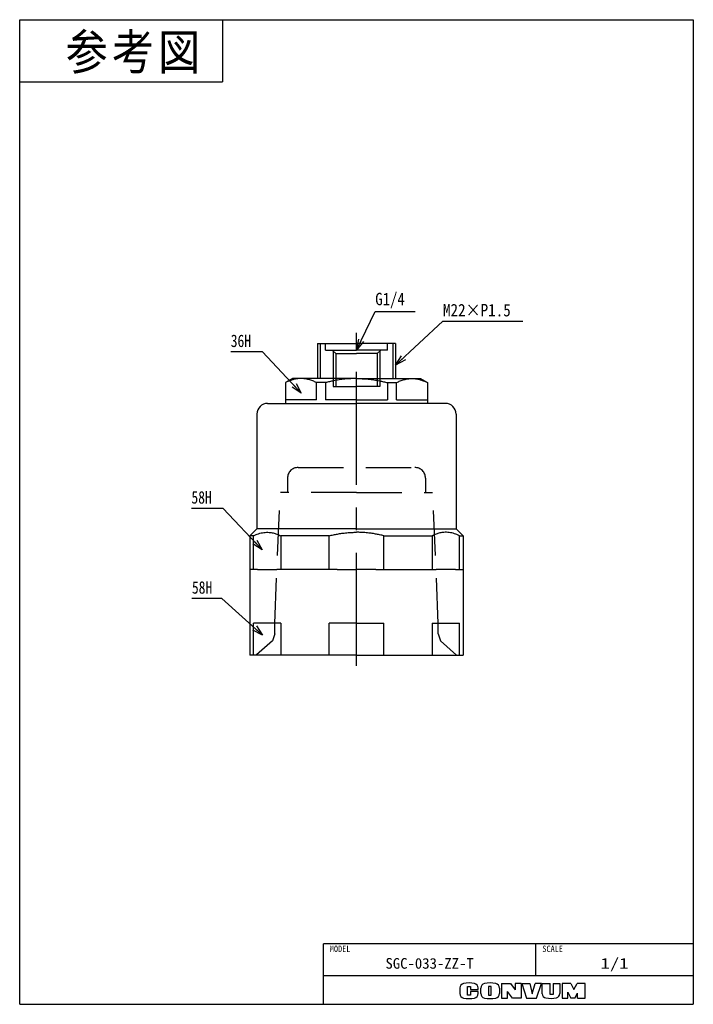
# Model space of a CAD drawing. Extents: x 0 to 189, y 0 to 277.
import ezdxf

# ---------------------------------------------------------------- set-up
doc = ezdxf.new("R2010")
doc.units = 0
doc.linetypes.add('CENTER', pattern=[50.800000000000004, 31.75, -6.35, 6.35, -6.35])
doc.linetypes.add('DASHED', pattern=[19.049999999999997, 12.7, -6.35])
doc.layers.get('0').update_dxf_attribs({"linetype": 'CONTINUOUS'})
doc.styles.add('MX_NOTE_STANDARD', font='txt.sh', dxfattribs={"bigfont": 'extfont'})
doc.dimstyles.new('MXDIMSTYLE', dxfattribs={"dimtxt": 2.5, "dimasz": 2.5, "dimexe": 1, "dimexo": 1, "dimgap": 1, "dimtad": 1, "dimdsep": 46, "dimtxsty": 'MX_NOTE_STANDARD', "dimblk1": 'OPEN30', "dimblk2": 'OPEN30', "dimsah": 1, "dimcen": 2.5, "dimadec": 0, "dimazin": 0, "dimtfac": 1, "dimtmove": 0, "dimatfit": 3, "dimldrblk": 'OPEN30', "dimfxl": 1, "dimtzin": 0, "dimarcsym": 0})

msp = doc.modelspace()

# ---------------------------------------------------------------- linework, layer by layer
at = {"color": 150, "linetype": 'CONTINUOUS'}
for p, q in [((0, 0), (0, 276.624973)), ((0, 276.624973), (189.357336, 276.624973)), ((57, 276.624973), (57, 259.124973)), ((189.357336, 276.624973), (189.357336, 0)), ((0, 259.124973), (57, 259.124973)), ((0, 0), (189.357336, 0))]:
    msp.add_line(p, q, dxfattribs=at)
at = {"color": 7, "linetype": 'CENTER'}
msp.add_line((94.678668, 95.114552), (94.678668, 188.614552), dxfattribs=at)
at = {"color": 254, "linetype": 'CONTINUOUS'}
for p, q in [((83.678668, 185.614552), (83.678668, 175.814552)), ((83.678668, 185.614552), (94.678668, 185.614552)), ((105.678668, 185.614552), (94.678668, 185.614552)), ((104.678668, 185.614552), (94.678668, 185.614552)), ((105.678668, 185.614552), (105.678668, 175.814552)), ((76.678668, 175.814552), (74.678668, 174.659851)), ((74.678668, 174.659851), (74.678668, 168.814552)), ((74.731312, 174.659851), (74.678668, 174.659851)), ((74.731312, 174.659851), (74.731312, 169.814552)), ((79.090211, 175.814552), (76.678668, 175.814552)), ((94.678668, 175.814552), (79.090211, 175.814552)), ((83.44911, 169.814552), (83.44911, 174.659851)), ((85.96087, 174.659851), (83.44911, 174.659851)), ((85.96087, 174.659851), (85.96087, 169.814552)), ((94.678668, 175.814552), (110.267125, 175.814552)), ((103.396466, 174.659851), (103.396466, 169.814552)), ((103.396466, 174.659851), (105.908227, 174.659851)), ((105.908227, 169.814552), (105.908227, 174.659851)), ((110.267125, 175.814552), (112.678668, 175.814552)), ((112.678668, 175.814552), (114.678668, 174.659851)), ((114.626024, 174.659851), (114.626024, 169.814552)), ((114.626024, 174.659851), (114.678668, 174.659851)), ((114.678668, 174.659851), (114.678668, 168.814552)), ((69.678668, 168.814552), (94.678668, 168.814552)), ((83.44911, 169.814552), (74.731312, 169.814552)), ((94.678668, 169.814552), (85.96087, 169.814552)), ((94.678668, 169.814552), (103.396466, 169.814552)), ((119.678668, 168.814552), (94.678668, 168.814552)), ((105.908227, 169.814552), (114.626024, 169.814552)), ((66.678668, 165.814552), (66.678668, 133.614552)), ((122.678668, 165.814552), (122.678668, 133.614552)), ((94.624312, 160.819813), (94.678668, 160.817603)), ((66.678668, 133.614552), (64.678668, 131.614552)), ((94.678668, 133.614552), (66.678668, 133.614552)), ((94.678668, 133.614552), (122.678668, 133.614552)), ((122.678668, 133.614552), (124.678668, 131.614552)), ((65.723359, 131.614552), (64.678668, 131.614552)), ((64.678668, 131.614552), (64.678668, 122.114552)), ((65.723359, 122.114552), (65.723359, 131.614552)), ((86.997522, 131.614552), (73.404504, 131.614552)), ((73.404504, 131.614552), (73.404504, 122.114552)), ((86.997522, 122.114552), (86.997522, 131.614552)), ((102.359814, 122.114552), (102.359814, 131.614552)), ((102.359814, 131.614552), (115.952832, 131.614552)), ((115.952832, 131.614552), (115.952832, 122.114552)), ((123.633978, 122.114552), (123.633978, 131.614552)), ((123.633978, 131.614552), (124.678668, 131.614552)), ((124.678668, 131.614552), (124.678668, 122.114552)), ((64.678668, 122.114552), (64.678668, 98.114552)), ((66.358857, 122.114552), (64.678668, 122.114552)), ((66.859768, 122.114552), (66.358857, 122.114552)), ((66.859768, 122.114552), (72.268095, 122.114552)), ((72.769006, 122.114552), (72.268095, 122.114552)), ((88.26852, 122.114552), (72.769006, 122.114552)), ((89.270341, 122.114552), (88.26852, 122.114552)), ((89.270341, 122.114552), (94.678668, 122.114552)), ((100.086995, 122.114552), (94.678668, 122.114552)), ((100.086995, 122.114552), (101.088816, 122.114552)), ((101.088816, 122.114552), (116.588331, 122.114552)), ((116.588331, 122.114552), (117.089241, 122.114552)), ((122.497568, 122.114552), (117.089241, 122.114552)), ((122.497568, 122.114552), (122.998479, 122.114552)), ((122.998479, 122.114552), (124.678668, 122.114552)), ((124.678668, 122.114552), (124.678668, 98.114552)), ((73.404504, 107.114552), (65.723359, 107.114552)), ((65.723359, 98.114552), (65.723359, 107.114552)), ((73.404504, 107.114552), (73.404504, 98.114552)), ((86.997522, 98.114552), (86.997522, 107.114552)), ((94.678668, 107.114552), (86.997522, 107.114552)), ((94.678668, 107.114552), (102.359814, 107.114552)), ((102.359814, 98.114552), (102.359814, 107.114552)), ((115.952832, 107.114552), (123.633978, 107.114552)), ((115.952832, 107.114552), (115.952832, 98.114552)), ((123.633978, 98.114552), (123.633978, 107.114552)), ((94.678668, 98.114552), (64.678668, 98.114552)), ((94.678668, 98.114552), (124.678668, 98.114552))]:
    msp.add_line(p, q, dxfattribs=at)
at = {"color": 7, "linetype": 'CONTINUOUS'}
for p, q in [((84.490668, 185.614552), (84.490668, 175.814552)), ((104.866668, 185.614552), (104.866668, 175.814552))]:
    msp.add_line(p, q, dxfattribs=at)
at = {"color": 254, "linetype": 'DASHED'}
for p, q in [((85.928668, 183.814552), (85.928668, 185.614552)), ((103.428668, 183.814552), (103.428668, 185.614552)), ((85.928668, 183.814552), (94.678668, 183.814552)), ((88.828668, 182.814552), (87.828668, 183.814552)), ((88.128668, 183.514552), (88.128668, 173.614552)), ((88.828668, 182.814552), (94.678668, 182.814552)), ((88.828668, 182.814552), (88.828668, 173.614552)), ((103.428668, 183.814552), (94.678668, 183.814552)), ((100.528668, 182.814552), (94.678668, 182.814552)), ((100.528668, 182.814552), (101.528668, 183.814552)), ((100.528668, 182.814552), (100.528668, 173.614552)), ((101.228668, 183.514552), (101.228668, 173.614552)), ((88.128668, 173.614552), (94.678668, 173.614552)), ((101.228668, 173.614552), (94.678668, 173.614552)), ((78.278668, 150.817603), (111.078668, 150.817603)), ((75.278668, 147.817603), (75.278668, 143.817603)), ((114.078668, 147.817603), (114.078668, 143.817603)), ((71.678668, 107.017603), (73.278668, 143.817603)), ((94.678668, 143.817603), (73.278668, 143.817603)), ((94.678668, 143.817603), (116.078668, 143.817603)), ((117.678668, 107.017603), (116.078668, 143.817603)), ((71.678668, 104.117603), (71.678668, 107.017603)), ((117.678668, 104.117603), (117.678668, 107.017603)), ((71.678668, 104.117603), (71.078668, 102.117603)), ((71.678668, 104.117603), (71.078668, 102.117603)), ((117.678668, 104.117603), (118.278668, 102.117603)), ((117.678668, 104.117603), (118.278668, 102.117603)), ((71.078668, 102.117603), (66.613625, 98.192291)), ((118.278668, 102.117603), (122.832139, 98.114552))]:
    msp.add_line(p, q, dxfattribs=at)
at = {"color": 255, "linetype": 'CONTINUOUS'}
for p, q in [((189.357336, 17), (85.357336, 17)), ((85.357336, 0), (85.357336, 17)), ((145.106338, 8), (145.106338, 17)), ((189.357336, 8), (85.357336, 8))]:
    msp.add_line(p, q, dxfattribs=at)
at = {"color": 220, "linetype": 'CONTINUOUS'}
for p, q in [((135.457336, 5.891946), (135.457336, 1.711946)), ((135.457336, 5.891946), (137.957336, 5.891946)), ((137.957336, 5.891946), (139.257336, 4.080613)), ((140.957336, 5.891946), (139.257336, 5.891946)), ((139.257336, 5.891946), (139.257336, 4.080613)), ((140.957336, 5.891946), (140.957336, 1.711946)), ((141.137336, 5.891946), (142.507336, 1.711946)), ((141.137336, 5.891946), (143.387336, 5.891946)), ((143.387336, 5.891946), (144.057336, 2.911946)), ((144.057336, 2.911946), (144.857336, 5.891946)), ((146.657336, 5.891946), (144.857336, 5.891946)), ((145.257336, 1.711946), (146.657336, 5.891946)), ((146.907336, 2.962978), (146.907336, 5.891946)), ((146.907336, 5.891946), (149.157336, 5.891946)), ((149.157336, 2.711946), (149.157336, 5.891946)), ((149.937336, 5.891946), (151.807336, 5.891946)), ((149.937336, 5.891946), (149.937336, 2.711946)), ((151.807336, 5.891946), (151.807336, 3.011886)), ((152.487336, 5.891946), (152.487336, 1.711946)), ((154.957336, 5.891946), (152.487336, 5.891946)), ((154.957336, 5.891946), (155.777336, 4.191946)), ((155.777336, 4.191946), (156.717336, 5.891946)), ((158.957336, 5.891946), (156.717336, 5.891946)), ((158.957336, 1.711946), (158.957336, 5.891946)), ((123.757336, 4.584631), (123.757336, 3.019261)), ((125.907336, 5.041946), (126.757336, 5.041946)), ((125.907336, 2.591946), (125.907336, 5.041946)), ((126.757336, 5.041946), (126.757336, 4.161946)), ((126.757336, 4.161946), (128.857336, 4.161946)), ((128.857336, 3.591946), (126.757336, 3.591946)), ((126.757336, 3.591946), (126.757336, 2.591946)), ((128.857336, 4.161946), (128.857336, 4.584631)), ((128.857336, 3.019261), (128.857336, 3.591946)), ((129.607336, 3.033004), (129.607336, 4.570888)), ((132.557336, 5.041946), (131.807336, 5.041946)), ((131.807336, 5.041946), (131.807336, 2.591946)), ((132.557336, 2.591946), (132.557336, 5.041946)), ((134.837336, 4.570888), (134.837336, 3.033004)), ((138.537336, 1.711946), (137.137336, 3.611946)), ((137.137336, 1.711946), (137.137336, 3.611946)), ((154.047336, 3.366492), (154.957336, 1.711946)), ((154.047336, 1.711946), (154.047336, 3.366492)), ((156.057336, 1.711946), (156.807336, 3.161946)), ((156.807336, 1.711946), (156.807336, 3.161946)), ((126.757336, 2.591946), (125.907336, 2.591946)), ((131.807336, 2.591946), (132.557336, 2.591946)), ((135.457336, 1.711946), (137.137336, 1.711946)), ((140.957336, 1.711946), (138.537336, 1.711946)), ((142.507336, 1.711946), (145.257336, 1.711946)), ((149.937336, 2.711946), (149.157336, 2.711946)), ((152.487336, 1.711946), (154.077336, 1.711946)), ((156.057336, 1.711946), (154.957336, 1.711946)), ((156.807336, 1.711946), (158.957336, 1.711946))]:
    msp.add_line(p, q, dxfattribs=at)
at = {"color": 254, "linetype": 'CONTINUOUS'}
for centre, start, end in [((69.678668, 165.814552), 90, 180), ((119.678668, 165.814552), 360, 90)]:
    msp.add_arc(centre, 3, start, end, dxfattribs=at)
at = {"color": 254, "linetype": 'DASHED'}
for centre, start, end in [((78.278668, 147.817603), 90, 180), ((111.078668, 147.817603), 0, 90)]:
    msp.add_arc(centre, 3, start, end, dxfattribs=at)
at = {"color": 220, "linetype": 'CONTINUOUS'}
for centre, radius, start, end in [((125.057336, 4.584631), 1.3, 101.631293, 180), ((126.307336, -1.488054), 7.5, 78.368707, 101.631293), ((127.557336, 4.584631), 1.3, 0, 78.368707), ((130.907336, 4.570888), 1.3, 102.245257, 180), ((132.222336, -1.488054), 7.5, 77.754743, 102.245257), ((133.537336, 4.570888), 1.3, 0, 77.754743), ((125.057336, 3.019261), 1.3, 180, 258.368707), ((127.557336, 3.019261), 1.3, 281.631293, 0), ((130.907336, 3.033004), 1.3, 180, 257.754743), ((133.537336, 3.033004), 1.3, 282.245257, 0), ((148.107336, 2.962978), 1.2, 180, 259.765703), ((150.607336, 3.011886), 1.2, 282.475783, 0), ((126.307336, 9.091946), 7.5, 258.368707, 281.631293), ((132.222336, 9.091946), 7.5, 257.754743, 282.245257), ((149.235565, 9.211946), 7.55, 259.765703, 282.475783)]:
    msp.add_arc(centre, radius, start, end, dxfattribs=at)
at = {"color": 254, "linetype": 'CONTINUOUS'}
for points, start_tangent, end_tangent in [([(79.0902109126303, 175.81455169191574), (78.57504350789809, 175.79754036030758), (78.05987610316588, 175.74667235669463), (77.64137224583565, 175.68074558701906), (77.22384490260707, 175.59344853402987), (76.80649157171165, 175.485198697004), (76.39054356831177, 175.35708211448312), (75.55807452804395, 175.04286755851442), (74.73131196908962, 174.65985115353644)], (-0.9999999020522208, -0.0004426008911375), (-0.8912825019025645, -0.4534484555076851)), ([(83.44910985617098, 174.65985115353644), (82.91785152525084, 174.9137394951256), (82.38355688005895, 175.1406239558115), (81.84478947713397, 175.3386839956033), (81.30335219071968, 175.50495674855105), (80.75363106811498, 175.63851912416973), (80.20200684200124, 175.73555670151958), (79.64645594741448, 175.79469173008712), (79.0902109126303, 175.81455169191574)], (-0.8924409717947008, 0.4511641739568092), (-0.9999997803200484, 0.0006628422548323)), ([(94.6786681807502, 175.81455169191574), (93.86316257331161, 175.8038825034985), (93.04820890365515, 175.77200471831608), (92.23218185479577, 175.71899404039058), (91.41774962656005, 175.64539215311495), (90.59933934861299, 175.5510086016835), (89.7834126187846, 175.43709134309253), (88.15683107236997, 175.15343535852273), (87.05600753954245, 174.92109921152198), (85.96087029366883, 174.65985115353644)], (-0.9999999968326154, -7.95912626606e-05), (-0.969586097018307, -0.2447504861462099)), ([(94.6786681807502, 175.81455169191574), (95.49417378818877, 175.8038825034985), (96.30912745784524, 175.77200471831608), (97.12515450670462, 175.71899404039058), (97.93958673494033, 175.64539215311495), (98.7579970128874, 175.5510086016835), (99.57392374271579, 175.43709134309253), (101.20050528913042, 175.15343535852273), (102.30132882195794, 174.92109921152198), (103.39646606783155, 174.65985115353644)], (0.9999999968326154, -7.95912626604e-05), (0.969586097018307, -0.2447504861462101)), ([(105.90822650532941, 174.65985115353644), (106.43948483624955, 174.9137394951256), (106.97377948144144, 175.1406239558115), (107.51254688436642, 175.3386839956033), (108.05398417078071, 175.50495674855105), (108.6037052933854, 175.63851912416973), (109.15532951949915, 175.73555670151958), (109.7108804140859, 175.79469173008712), (110.26712544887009, 175.81455169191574)], (0.8924409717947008, 0.4511641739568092), (0.9999997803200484, 0.0006628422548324)), ([(110.26712544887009, 175.81455169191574), (110.7822928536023, 175.79754036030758), (111.29746025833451, 175.74667235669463), (111.71596411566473, 175.68074558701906), (112.13349145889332, 175.59344853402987), (112.55084478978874, 175.485198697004), (112.96679279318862, 175.35708211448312), (113.79926183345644, 175.04286755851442), (114.62602439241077, 174.65985115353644)], (0.9999999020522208, -0.0004426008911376), (0.8912825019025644, -0.4534484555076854)), ([(65.72335859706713, 131.61455169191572), (66.43835581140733, 131.94829536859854), (67.16035603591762, 132.21865421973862), (67.88744521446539, 132.42136028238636), (68.63401869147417, 132.55467643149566), (69.3834925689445, 132.6120052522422), (70.13294402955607, 132.59223095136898), (70.68108026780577, 132.52852996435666), (71.22785109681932, 132.42415850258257), (71.77219022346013, 132.28017549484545), (72.31988822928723, 132.09533486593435), (72.86424911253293, 131.8728082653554), (73.40450434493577, 131.61455169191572)], (0.8887158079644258, 0.4584585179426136), (0.8892668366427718, -0.457388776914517)), ([(86.9975224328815, 131.61455169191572), (88.16776125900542, 131.892572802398), (89.34756954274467, 132.12854119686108), (90.53495655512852, 132.32000704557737), (91.95982001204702, 132.4871401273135), (93.39186649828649, 132.58577418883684), (94.6786681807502, 132.61454665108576)], (0.9686239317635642, 0.2485310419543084), (0.9999999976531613, 6.85104185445e-05)), ([(102.35981392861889, 131.61455169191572), (101.18957510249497, 131.892572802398), (100.00976681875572, 132.12854119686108), (98.82237980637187, 132.32000704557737), (97.39751634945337, 132.4871401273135), (95.9654698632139, 132.58577418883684), (94.6786681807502, 132.61454665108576)], (-0.9686239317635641, 0.2485310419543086), (-0.9999999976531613, 6.85104185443e-05)), ([(123.63397776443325, 131.61455169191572), (122.91898055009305, 131.94829536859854), (122.19698032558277, 132.21865421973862), (121.469891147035, 132.42136028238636), (120.72331767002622, 132.55467643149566), (119.97384379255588, 132.6120052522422), (119.22439233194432, 132.59223095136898), (118.67625609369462, 132.52852996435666), (118.12948526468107, 132.42415850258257), (117.58514613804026, 132.28017549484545), (117.03744813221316, 132.09533486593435), (116.49308724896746, 131.8728082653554), (115.95283201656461, 131.61455169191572)], (-0.888715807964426, 0.4584585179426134), (-0.8892668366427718, -0.457388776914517))]:
    msp.add_spline(points, degree=3, dxfattribs=dict(at, start_tangent=start_tangent, end_tangent=end_tangent))

# ---------------------------------------------------------------- texts
at = {"color": 7, "linetype": 'CONTINUOUS', "line_spacing_factor": 0.72}
for s, insert, char_height, attachment_point in [('\\T1.095;\\W0.913;\\A1;参考図', (12.893496, 272.552331), 10, 1), ('\\W0.873;\\A1;G1/4', (99.941402, 197.731185), 3.5, 4), ('\\W0.889;\\A1;M22×P1.5', (118.991789, 195.000038), 3.5, 4), ('\\W0.800;\\A1;36H', (59.327314, 186.381163), 3.5, 4), ('\\W0.800;\\A1;58H', (48.279455, 142.398179), 3.5, 4), ('\\W0.800;\\A1;58H', (48.415481, 117.090792), 3.5, 4), ('\\W0.800;\\A1;58H', (48.415481, 117.090792), 3.5, 4)]:
    msp.add_mtext(s, dxfattribs=dict(at, insert=insert, char_height=char_height, attachment_point=attachment_point))
at = {"color": 140, "linetype": 'CONTINUOUS', "attachment_point": 2}
for s, insert, char_height, line_spacing_factor in [('\\W0.944;\\A1;MODEL', (90.069885, 16.495431), 1.8, 0.6), ('\\W0.944;\\A1;SCALE', (149.818887, 16.495431), 1.8, 0.6), ('\\W1.014;\\A1;SGC-033-ZZ-T', (115.231837, 13), 3, 0.72), ('\\W1.286;\\A1;1/1', (167.231837, 13), 3, 0.72)]:
    msp.add_mtext(s, dxfattribs=dict(at, insert=insert, char_height=char_height, line_spacing_factor=line_spacing_factor))

# ---------------------------------------------------------------- leaders
at = {"color": 7, "linetype": 'CONTINUOUS'}
for points in [[(94.678668, 183.814552), (99.941402, 194.631185), (111.141403, 194.631185)], [(105.678668, 179.580066), (118.991789, 191.900038), (141.39179, 191.900038)], [(79.168337, 171.68996), (68.278499, 183.281163), (59.327314, 183.281163)], [(68.120479, 127.706975), (57.230641, 139.298179), (48.279455, 139.298179)], [(68.269314, 103.730965), (56.837383, 113.990792), (48.415481, 113.990792)], [(68.269314, 103.730965), (56.837383, 113.990792), (48.415481, 113.990792)]]:
    msp.add_leader(points, dimstyle='MXDIMSTYLE', override={"dimasz": 3}, dxfattribs=at)

doc.saveas('drawing.dxf')
